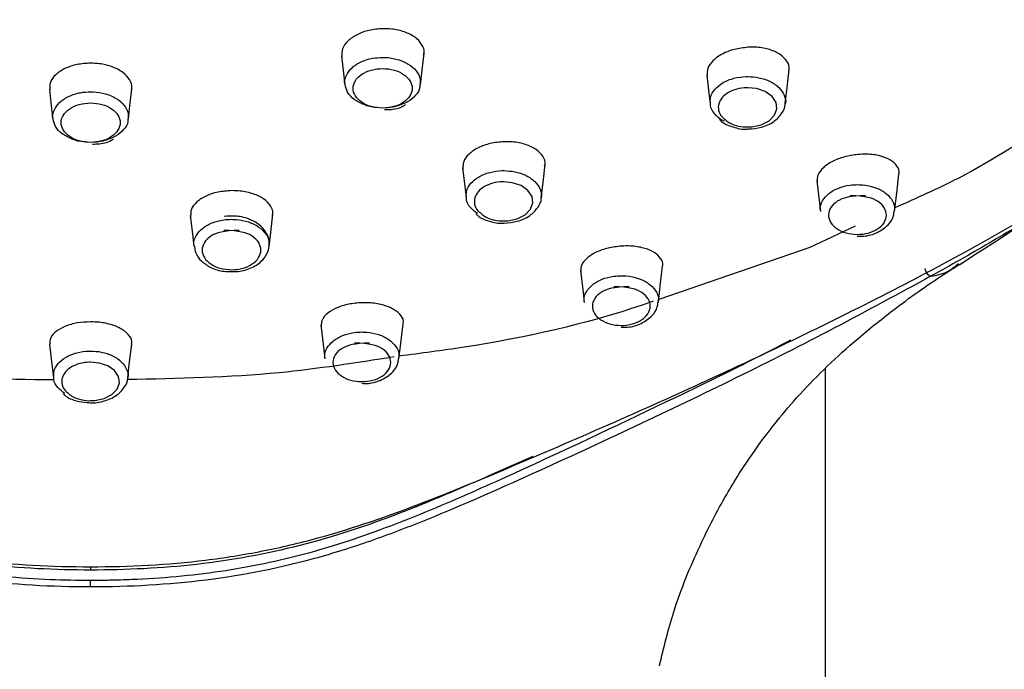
# Model space of a CAD drawing. Header units: inches. Extents: x 53216 to 117387, y -66787 to -22834.
# Tile 39 of 256: x 58261.35 to 58264.89, y -30491.56 to -30489.22. Entities that reach past the tile are written whole.
import ezdxf

# ---------------------------------------------------------------- set-up
doc = ezdxf.new("R2010")
doc.units = ezdxf.units.IN
doc.header["$MEASUREMENT"] = 0
doc.layers.get('0').update_dxf_attribs({"lineweight": 0})
doc.layers.add('p--łazienka NP', color=150, linetype='Continuous', lineweight=25)

# ---------------------------------------------------------------- blocks, each defined once
blk = doc.blocks.new('natrysk')
at = {"linetype": 'Continuous'}
for p, q in [((-2.8912, 52.9282), (-2.879, 52.8243)), ((-1.0419, 52.3143), (-1.2049, 52.2383)), ((-1.2049, 52.2383), (-1.7493, 52.0509)), ((-1.15, 51.8025), (-1.15, 41.5245)), ((-2.2024, 51.4849), (-2.3391, 51.4253))]:
    blk.add_line(p, q, dxfattribs=at)
at = {"linetype": 'Continuous', "flags": 128}
for points in [[(-2.6073, 52.8243), (-2.6012, 52.8764), (-2.5941, 52.9362)], [(-1.5764, 52.8585), (-1.5687, 52.7931), (-1.5643, 52.7556)], [(-1.2938, 52.7558), (-1.2869, 52.814), (-1.2792, 52.8794)], [(-3.9429, 52.8086), (-3.9359, 52.7486), (-3.9302, 52.7005)], [(-3.6586, 52.7004), (-3.6529, 52.7486), (-3.6458, 52.8086)], [(-1.4252, 52.6723), (-1.4142, 52.6726), (-1.3804, 52.6798), (-1.352, 52.6942), (-1.3324, 52.7139), (-1.3236, 52.7369), (-1.3267, 52.7605), (-1.3414, 52.7821), (-1.3659, 52.7992), (-1.3976, 52.81), (-1.4283, 52.8132), (-1.4283, 52.8132)], [(-2.1723, 52.417), (-2.1658, 52.4717), (-2.1581, 52.5374)], [(-2.4553, 52.5242), (-2.4475, 52.4585), (-2.4426, 52.4169)], [(-0.9003, 52.3679), (-0.8925, 52.4338), (-0.8845, 52.5023)], [(-2.3034, 52.3337), (-2.2923, 52.334), (-2.2586, 52.3412), (-2.2303, 52.3556), (-2.2107, 52.3754), (-2.202, 52.3983), (-2.2052, 52.4219), (-2.22, 52.4435), (-2.2446, 52.4606), (-2.2763, 52.4713), (-2.307, 52.4744), (-2.307, 52.4744)], [(-1.1803, 52.4774), (-1.171, 52.3981), (-1.1674, 52.3676)], [(-3.152, 52.2415), (-3.1461, 52.2922), (-3.1383, 52.3579)], [(-3.4355, 52.3534), (-3.4278, 52.2877), (-3.4223, 52.2416)], [(-2.0312, 52.1553), (-2.0218, 52.0756), (-2.0176, 52.0398)], [(-1.7506, 52.04), (-1.7435, 52.1003), (-1.7352, 52.1706)], [(-2.9657, 51.9589), (-2.9563, 51.8791), (-2.9514, 51.8372)], [(-2.6844, 51.8373), (-2.678, 51.8917), (-2.6695, 51.9634)], [(-3.9421, 51.89), (-3.9335, 51.8168), (-3.9278, 51.7687)], [(-3.6608, 51.7688), (-3.6551, 51.8168), (-3.6465, 51.8899)], [(-3.7897, 51.6866), (-3.7788, 51.6869), (-3.7456, 51.6942), (-3.7179, 51.7084), (-3.6989, 51.7278), (-3.6905, 51.7504), (-3.6939, 51.7735), (-3.7085, 51.7947), (-3.7329, 51.8114), (-3.7642, 51.8218), (-3.7943, 51.8248), (-3.7943, 51.8248)], [(-3.7943, 51.0883), (-3.7943, 51.0852), (-3.7943, 51.0825), (-3.7943, 51.0803), (-3.7943, 51.0784), (-3.7943, 51.0771), (-3.7943, 51.0763), (-3.7943, 51.0761), (-3.7943, 51.0763)], [(-3.7943, 51.0155), (-3.7943, 51.0183), (-3.7943, 51.0214), (-3.7943, 51.0246), (-3.7943, 51.0279), (-3.7943, 51.0312), (-3.7943, 51.0343), (-3.7943, 51.0373), (-3.7943, 51.0399)]]:
    blk.add_lwpolyline(points, dxfattribs=at)
at = {"linetype": 'Continuous'}
for points, knots in [([(-0.6674, 52.1755), (-0.5066, 52.2797), (-0.2051, 52.475), (0.2171, 52.7436), (0.5537, 52.9898), (0.8057, 53.2066), (0.9889, 53.3846), (1.1136, 53.5175), (1.2105, 53.6276), (1.3035, 53.739), (1.4092, 53.8741), (1.5153, 54.0212), (1.6045, 54.1559), (1.666, 54.2555), (1.7152, 54.3392), (1.7651, 54.4283), (1.8276, 54.5474), (1.91, 54.7193), (2.0061, 54.953), (2.1064, 55.2576), (2.149, 55.4798), (2.1721, 55.5999)], [0, 0, 0, 0, 0.121219, 0.22724, 0.317076, 0.390504, 0.447446, 0.487847, 0.512832, 0.540622, 0.577744, 0.620185, 0.654807, 0.680575, 0.695425, 0.717452, 0.746663, 0.783055, 0.842722, 0.915061, 1, 1, 1, 1]), ([(-2.7427, 53.0259), (-2.7594, 53.0246), (-2.7927, 53.0219), (-2.8371, 53.0055), (-2.8706, 52.982), (-2.8905, 52.9542), (-2.8903, 52.9352), (-2.8901, 52.9262)], [0, 0, 0, 0, 0.204162, 0.408753, 0.612812, 0.817709, 1, 1, 1, 1]), ([(-2.596, 52.933), (-2.5952, 52.9352), (-2.5913, 52.9475), (-2.6009, 52.97), (-2.6249, 52.9964), (-2.6635, 53.0158), (-2.705, 53.0253), (-2.7322, 53.0258), (-2.7427, 53.0259)], [0, 0, 0, 0, 0.046469, 0.252482, 0.458946, 0.665027, 0.870708, 1, 1, 1, 1]), ([(-1.428, 52.959), (-1.4446, 52.9571), (-1.4778, 52.9533), (-1.5222, 52.9357), (-1.5557, 52.9117), (-1.5756, 52.8839), (-1.5754, 52.8653), (-1.5754, 52.8565)], [0, 0, 0, 0, 0.2045738, 0.4094591, 0.6129148, 0.8168293, 1, 1, 1, 1]), ([(-1.2812, 52.8739), (-1.2806, 52.876), (-1.2767, 52.8878), (-1.2861, 52.9092), (-1.3097, 52.934), (-1.3482, 52.9518), (-1.3899, 52.9598), (-1.4174, 52.9592), (-1.428, 52.959)], [0, 0, 0, 0, 0.042643, 0.247743, 0.454526, 0.661747, 0.869062, 1, 1, 1, 1]), ([(-2.8783, 52.8245), (-2.8787, 52.8254), (-2.8825, 52.8363), (-2.8752, 52.8582), (-2.8558, 52.8861), (-2.8222, 52.9077), (-2.7827, 52.9205), (-2.7551, 52.922), (-2.7428, 52.9226)], [0, 0, 0, 0, 0.019373, 0.223729, 0.427413, 0.631625, 0.835798, 1, 1, 1, 1]), ([(-2.7428, 52.9226), (-2.7398, 52.9225), (-2.7215, 52.9223), (-2.6882, 52.9167), (-2.649, 52.8999), (-2.6209, 52.8752), (-2.6062, 52.8487), (-2.6082, 52.8314), (-2.609, 52.8244)], [0, 0, 0, 0, 0.040482, 0.24522, 0.449797, 0.65439, 0.859239, 1, 1, 1, 1]), ([(-3.7944, 52.9016), (-3.811, 52.9007), (-3.8443, 52.8987), (-3.8887, 52.8834), (-3.9222, 52.8609), (-3.9422, 52.8337), (-3.9419, 52.8148), (-3.9417, 52.8059)], [0, 0, 0, 0, 0.203973, 0.408423, 0.612839, 0.818389, 1, 1, 1, 1]), ([(-3.6476, 52.806), (-3.6469, 52.8083), (-3.643, 52.8204), (-3.6527, 52.8431), (-3.6767, 52.8698), (-3.7154, 52.8899), (-3.7568, 52.9002), (-3.7839, 52.9012), (-3.7944, 52.9016)], [0, 0, 0, 0, 0.047124, 0.253885, 0.460562, 0.666399, 0.871486, 1, 1, 1, 1]), ([(-2.7429, 52.8822), (-2.7569, 52.8823), (-2.7708, 52.8804), (-2.7965, 52.8734), (-2.8084, 52.8681), (-2.828, 52.855), (-2.836, 52.8471), (-2.8467, 52.83), (-2.8495, 52.8208), (-2.8496, 52.7928), (-2.8383, 52.7743), (-2.8088, 52.7545), (-2.797, 52.7492), (-2.7714, 52.7421), (-2.7574, 52.7402), (-2.7297, 52.7401), (-2.7156, 52.7419), (-2.6897, 52.7491), (-2.678, 52.7543), (-2.6582, 52.7674), (-2.6503, 52.7753), (-2.6396, 52.7924), (-2.6368, 52.8017), (-2.6367, 52.8203), (-2.6394, 52.8296), (-2.65, 52.8468), (-2.6578, 52.8547), (-2.6873, 52.8745), (-2.7148, 52.8822), (-2.7429, 52.8822)], [0, 0, 0, 0, 0.0625, 0.0625, 0.125, 0.125, 0.1875, 0.1875, 0.25, 0.25, 0.375, 0.375, 0.4375, 0.4375, 0.5, 0.5, 0.5625, 0.5625, 0.625, 0.625, 0.6875, 0.6875, 0.75, 0.75, 0.8125, 0.8125, 0.875, 0.875, 1, 1, 1, 1]), ([(-1.563, 52.7557), (-1.5635, 52.7637), (-1.5648, 52.7819), (-1.5486, 52.809), (-1.5193, 52.8329), (-1.4795, 52.8488), (-1.4472, 52.8534), (-1.43, 52.8535), (-1.4281, 52.8535)], [0, 0, 0, 0, 0.159454, 0.363186, 0.566806, 0.770168, 0.973766, 1, 1, 1, 1]), ([(-1.4281, 52.8535), (-1.4148, 52.8527), (-1.3862, 52.8509), (-1.3467, 52.8369), (-1.3142, 52.8146), (-1.2965, 52.7865), (-1.2901, 52.7653), (-1.294, 52.7553), (-1.2941, 52.7551)], [0, 0, 0, 0, 0.178443, 0.382949, 0.58738, 0.791689, 0.995882, 1, 1, 1, 1]), ([(-2.7647, 52.742), (-2.7654, 52.742), (-2.7814, 52.742), (-2.8112, 52.7515), (-2.8472, 52.7701), (-2.872, 52.796), (-2.8763, 52.8153), (-2.8783, 52.8245)], [0, 0, 0, 0, 0.012034, 0.265037, 0.51803, 0.771039, 1, 1, 1, 1]), ([(-2.609, 52.8244), (-2.6089, 52.8212), (-2.6085, 52.8078), (-2.6235, 52.7854), (-2.6522, 52.7611), (-2.6876, 52.748), (-2.7119, 52.7417), (-2.7218, 52.7418), (-2.7222, 52.7418)], [0, 0, 0, 0, 0.078896, 0.330862, 0.583077, 0.83567, 0.994123, 1, 1, 1, 1]), ([(-3.9296, 52.7006), (-3.9299, 52.7015), (-3.9337, 52.7123), (-3.9265, 52.7342), (-3.9072, 52.762), (-3.8737, 52.7838), (-3.8343, 52.7966), (-3.8067, 52.7981), (-3.7944, 52.7987)], [0, 0, 0, 0, 0.0178407, 0.2225651, 0.4265695, 0.6311017, 0.8355921, 1, 1, 1, 1]), ([(-3.7944, 52.7987), (-3.7914, 52.7987), (-3.7731, 52.7985), (-3.7399, 52.793), (-3.7006, 52.7762), (-3.6724, 52.7516), (-3.6575, 52.725), (-3.6594, 52.7077), (-3.6602, 52.7006)], [0, 0, 0, 0, 0.04059, 0.244302, 0.44912, 0.653395, 0.857949, 1, 1, 1, 1]), ([(-1.4283, 52.8132), (-1.4298, 52.8132), (-1.4432, 52.8131), (-1.4684, 52.8095), (-1.4994, 52.7971), (-1.5225, 52.7784), (-1.5351, 52.7557), (-1.5353, 52.7317), (-1.527, 52.712), (-1.5154, 52.7029), (-1.5116, 52.6999)], [0, 0, 0, 0, 0.019475, 0.170394, 0.321318, 0.472172, 0.623233, 0.773702, 0.92459, 1, 1, 1, 1]), ([(-3.7944, 52.7584), (-3.8084, 52.7584), (-3.8224, 52.7565), (-3.848, 52.7494), (-3.8598, 52.7441), (-3.8794, 52.7311), (-3.8873, 52.7231), (-3.898, 52.706), (-3.9007, 52.6967), (-3.9008, 52.6688), (-3.8893, 52.6503), (-3.8598, 52.6306), (-3.848, 52.6253), (-3.8223, 52.6182), (-3.8083, 52.6164), (-3.7806, 52.6163), (-3.7666, 52.6182), (-3.7407, 52.6253), (-3.729, 52.6306), (-3.7093, 52.6437), (-3.7014, 52.6516), (-3.6908, 52.6688), (-3.688, 52.6781), (-3.688, 52.6966), (-3.6908, 52.706), (-3.7014, 52.7231), (-3.7092, 52.731), (-3.7388, 52.7508), (-3.7663, 52.7584), (-3.7944, 52.7584)], [0, 0, 0, 0, 0.0625, 0.0625, 0.125, 0.125, 0.1875, 0.1875, 0.25, 0.25, 0.375, 0.375, 0.4375, 0.4375, 0.5, 0.5, 0.5625, 0.5625, 0.625, 0.625, 0.6875, 0.6875, 0.75, 0.75, 0.8125, 0.8125, 0.875, 0.875, 1, 1, 1, 1]), ([(-2.7363, 52.7344), (-2.7282, 52.7344), (-2.7025, 52.7344), (-2.675, 52.7421), (-2.6617, 52.7525), (-2.6607, 52.7533)], [0, 0, 0, 0, 0.2996794, 0.9471512, 1, 1, 1, 1]), ([(-1.5119, 52.6923), (-1.515, 52.6936), (-1.5311, 52.7001), (-1.5498, 52.72), (-1.5639, 52.7412), (-1.5631, 52.7535), (-1.563, 52.7557)], [0, 0, 0, 0, 0.096704, 0.504583, 0.91289, 1, 1, 1, 1]), ([(-1.4271, 52.6648), (-1.4112, 52.6659), (-1.3776, 52.6683), (-1.3343, 52.6888), (-1.3065, 52.7182), (-1.293, 52.7424), (-1.2942, 52.7544), (-1.2943, 52.7549)], [0, 0, 0, 0, 0.2480874, 0.5244995, 0.7700139, 0.9910226, 1, 1, 1, 1]), ([(-3.8156, 52.6181), (-3.8163, 52.6181), (-3.8323, 52.6181), (-3.8621, 52.6275), (-3.8982, 52.6461), (-3.9231, 52.672), (-3.9275, 52.6914), (-3.9296, 52.7006)], [0, 0, 0, 0, 0.011572, 0.264243, 0.516761, 0.769485, 1, 1, 1, 1]), ([(-3.6602, 52.7006), (-3.6601, 52.6974), (-3.6597, 52.6841), (-3.6746, 52.6618), (-3.7032, 52.6374), (-3.7385, 52.6243), (-3.7628, 52.618), (-3.7727, 52.618), (-3.7731, 52.618)], [0, 0, 0, 0, 0.0770911, 0.3294829, 0.5821181, 0.83507, 0.9936873, 1, 1, 1, 1]), ([(-1.53, 52.6987), (-1.5277, 52.6962), (-1.5156, 52.6835), (-1.4815, 52.6709), (-1.4469, 52.6621), (-1.4286, 52.6646), (-1.4271, 52.6648)], [0, 0, 0, 0, 0.101911, 0.519209, 0.960775, 1, 1, 1, 1]), ([(-1.5116, 52.6999), (-1.5081, 52.6967), (-1.4979, 52.6869), (-1.4714, 52.6767), (-1.4445, 52.6715), (-1.4289, 52.6722), (-1.4252, 52.6723)], [0, 0, 0, 0, 0.177663, 0.533486, 0.889301, 1, 1, 1, 1]), ([(-0.3149, 52.704), (-0.4288, 52.6286), (-0.6093, 52.5092), (-0.8208, 52.4155), (-0.8988, 52.381)], [0, 0, 0, 0, 0.6312101, 1, 1, 1, 1]), ([(-3.7873, 52.6106), (-3.7791, 52.6106), (-3.7534, 52.6106), (-3.7258, 52.6184), (-3.7125, 52.6289), (-3.7115, 52.6298)], [0, 0, 0, 0, 0.300423, 0.945816, 1, 1, 1, 1]), ([(-2.3068, 52.6188), (-2.3234, 52.6173), (-2.3565, 52.6143), (-2.4008, 52.598), (-2.4343, 52.5752), (-2.4543, 52.5484), (-2.4542, 52.5302), (-2.4542, 52.5215)], [0, 0, 0, 0, 0.203729, 0.407853, 0.611256, 0.815907, 1, 1, 1, 1]), ([(-2.16, 52.5325), (-2.1593, 52.5344), (-2.1555, 52.5459), (-2.1649, 52.5671), (-2.1885, 52.592), (-2.2272, 52.6101), (-2.2688, 52.6188), (-2.2962, 52.6188), (-2.3068, 52.6188)], [0, 0, 0, 0, 0.040908, 0.247654, 0.45559, 0.663144, 0.869922, 1, 1, 1, 1]), ([(0.0357, 52.6199), (-0.0908, 52.5381), (-0.2213, 52.4564), (-0.423, 52.3343), (-0.491, 52.2938), (-0.6291, 52.2133), (-0.6992, 52.1734), (-0.7704, 52.1341)], [0, 0, 0, 0, 0.5, 0.5, 0.75, 0.75, 1, 1, 1, 1]), ([(-1.0321, 52.5729), (-1.0485, 52.5706), (-1.0814, 52.566), (-1.1255, 52.5484), (-1.1588, 52.5255), (-1.1789, 52.4993), (-1.1792, 52.4823), (-1.1793, 52.4741)], [0, 0, 0, 0, 0.204199, 0.407972, 0.609538, 0.811687, 1, 1, 1, 1]), ([(-0.8854, 52.5025), (-0.8849, 52.5037), (-0.8812, 52.5138), (-0.89, 52.532), (-0.9126, 52.5538), (-0.9511, 52.5689), (-0.9932, 52.575), (-1.0212, 52.5735), (-1.0321, 52.5729)], [0, 0, 0, 0, 0.027513, 0.233149, 0.443152, 0.655053, 0.866341, 1, 1, 1, 1]), ([(-0.8172, 52.1302), (-0.676, 52.2039), (-0.5391, 52.2806), (-0.2732, 52.436), (-0.1445, 52.515), (-0.0196, 52.5954)], [0, 0, 0, 0, 0.5, 0.5, 1, 1, 1, 1]), ([(-2.4413, 52.417), (-2.4419, 52.4249), (-2.4432, 52.443), (-2.4271, 52.47), (-2.398, 52.494), (-2.3582, 52.51), (-2.3259, 52.5146), (-2.3088, 52.5147), (-2.3068, 52.5147)], [0, 0, 0, 0, 0.158291, 0.362322, 0.566187, 0.769871, 0.973767, 1, 1, 1, 1]), ([(-2.3068, 52.5147), (-2.2935, 52.5139), (-2.265, 52.5122), (-2.2254, 52.4983), (-2.1928, 52.4761), (-2.175, 52.448), (-2.1686, 52.427), (-2.1723, 52.4171), (-2.1723, 52.417)], [0, 0, 0, 0, 0.17908, 0.38429, 0.589414, 0.794473, 0.999226, 1, 1, 1, 1]), ([(-2.307, 52.4744), (-2.3085, 52.4744), (-2.3218, 52.4743), (-2.3471, 52.4707), (-2.378, 52.4582), (-2.4009, 52.4395), (-2.4135, 52.4168), (-2.4136, 52.3929), (-2.4053, 52.3732), (-2.3936, 52.3641), (-2.3898, 52.3611)], [0, 0, 0, 0, 0.019447, 0.170395, 0.321348, 0.47213, 0.623172, 0.773643, 0.924567, 1, 1, 1, 1]), ([(-1.1658, 52.3679), (-1.1666, 52.3708), (-1.1701, 52.3836), (-1.161, 52.4068), (-1.1389, 52.4332), (-1.1038, 52.453), (-1.0663, 52.4631), (-1.0417, 52.464), (-1.0322, 52.4643)], [0, 0, 0, 0, 0.059869, 0.2625, 0.465341, 0.668178, 0.871753, 1, 1, 1, 1]), ([(-1.0322, 52.4643), (-1.0266, 52.4641), (-1.006, 52.4635), (-0.9714, 52.456), (-0.9345, 52.4377), (-0.9097, 52.4123), (-0.8983, 52.3876), (-0.9012, 52.3728), (-0.9022, 52.3679)], [0, 0, 0, 0, 0.076705, 0.282663, 0.488519, 0.693796, 0.898827, 1, 1, 1, 1]), ([(-3.287, 52.4427), (-3.3035, 52.4416), (-3.3366, 52.4393), (-3.3809, 52.4243), (-3.4144, 52.4026), (-3.4345, 52.3766), (-3.4343, 52.3585), (-3.4343, 52.35)], [0, 0, 0, 0, 0.203242, 0.406983, 0.610772, 0.816372, 1, 1, 1, 1]), ([(-3.1401, 52.3539), (-3.1395, 52.3558), (-3.1356, 52.3671), (-3.1452, 52.3884), (-3.169, 52.4136), (-3.2078, 52.4324), (-3.2493, 52.4418), (-3.2765, 52.4425), (-3.287, 52.4427)], [0, 0, 0, 0, 0.041435, 0.249522, 0.457943, 0.665213, 0.871074, 1, 1, 1, 1]), ([(-2.4022, 52.3601), (-2.4111, 52.3669), (-2.4298, 52.3813), (-2.4422, 52.4024), (-2.4415, 52.4147), (-2.4413, 52.417)], [0, 0, 0, 0, 0.420732, 0.895454, 1, 1, 1, 1]), ([(-2.3052, 52.3261), (-2.2893, 52.3273), (-2.2557, 52.3297), (-2.2125, 52.3503), (-2.1848, 52.3797), (-2.1713, 52.4039), (-2.1726, 52.4159), (-2.1727, 52.4163)], [0, 0, 0, 0, 0.248278, 0.525004, 0.770426, 0.991337, 1, 1, 1, 1]), ([(-1.005, 52.4238), (-1.06, 52.4242), (-1.087, 52.4168), (-1.1162, 52.3979), (-1.124, 52.3902), (-1.1348, 52.3735), (-1.1377, 52.3645), (-1.1381, 52.3462), (-1.1356, 52.3371), (-1.1255, 52.3202), (-1.1179, 52.3125), (-1.099, 52.2995), (-1.0874, 52.2942), (-1.0625, 52.2871), (-1.0489, 52.2852), (-1.0217, 52.285), (-1.0079, 52.2867), (-0.9826, 52.2935), (-0.971, 52.2986), (-0.9515, 52.3112), (-0.9436, 52.3189), (-0.9329, 52.3355), (-0.93, 52.3446), (-0.9296, 52.3628), (-0.9321, 52.3719), (-0.9422, 52.3888), (-0.9497, 52.3965), (-0.9784, 52.4162), (-1.005, 52.4238), (-1.06, 52.4242)], [0, 0, 0, 0, 0.125, 0.125, 0.1875, 0.1875, 0.25, 0.25, 0.3125, 0.3125, 0.375, 0.375, 0.4375, 0.4375, 0.5, 0.5, 0.5625, 0.5625, 0.625, 0.625, 0.6875, 0.6875, 0.75, 0.75, 0.8125, 0.8125, 0.875, 0.875, 1, 1, 1, 1]), ([(-2.4082, 52.3598), (-2.4058, 52.3573), (-2.3937, 52.3447), (-2.3597, 52.3322), (-2.325, 52.3234), (-2.3067, 52.3259), (-2.3052, 52.3261)], [0, 0, 0, 0, 0.101327, 0.518879, 0.960555, 1, 1, 1, 1]), ([(-2.3898, 52.3611), (-2.3864, 52.3578), (-2.3761, 52.3481), (-2.3495, 52.338), (-2.3226, 52.3328), (-2.3071, 52.3335), (-2.3034, 52.3337)], [0, 0, 0, 0, 0.177603, 0.533485, 0.889344, 1, 1, 1, 1]), ([(-1.0344, 52.2792), (-1.0266, 52.2788), (-1.0015, 52.2775), (-0.9604, 52.2908), (-0.9237, 52.3162), (-0.9036, 52.3446), (-0.9025, 52.3623), (-0.9022, 52.3679)], [0, 0, 0, 0, 0.121313, 0.390386, 0.668183, 0.895238, 1, 1, 1, 1]), ([(-3.4207, 52.2413), (-3.4216, 52.2442), (-3.4252, 52.2571), (-3.4163, 52.2805), (-3.3942, 52.3074), (-3.3589, 52.3276), (-3.3212, 52.3379), (-3.2965, 52.339), (-3.287, 52.3394)], [0, 0, 0, 0, 0.058676, 0.262137, 0.465618, 0.668887, 0.872664, 1, 1, 1, 1]), ([(-3.2869, 52.152), (-3.279, 52.1516), (-3.2535, 52.1504), (-3.212, 52.164), (-3.1743, 52.1899), (-3.1535, 52.224), (-3.1493, 52.2598), (-3.1612, 52.2937), (-3.1874, 52.3224), (-3.2263, 52.3433), (-3.2713, 52.3529), (-3.3008, 52.3505), (-3.3133, 52.3495)], [0, 0, 0, 0, 0.054539, 0.174476, 0.297951, 0.398789, 0.492385, 0.589732, 0.688049, 0.79707, 0.913972, 1, 1, 1, 1]), ([(-3.287, 52.3394), (-3.2812, 52.3392), (-3.2603, 52.3386), (-3.2251, 52.3312), (-3.1876, 52.3129), (-3.1621, 52.2873), (-3.1501, 52.2622), (-3.153, 52.2469), (-3.1539, 52.2418)], [0, 0, 0, 0, 0.077509, 0.281619, 0.486521, 0.6912, 0.895657, 1, 1, 1, 1]), ([(-3.2591, 52.299), (-3.3149, 52.299), (-3.3423, 52.2914), (-3.3716, 52.2719), (-3.3795, 52.2641), (-3.3901, 52.247), (-3.3929, 52.2378), (-3.3929, 52.2192), (-3.3902, 52.2101), (-3.3796, 52.193), (-3.3718, 52.1851), (-3.3523, 52.1721), (-3.3405, 52.1668), (-3.3151, 52.1598), (-3.3012, 52.1579), (-3.2736, 52.1579), (-3.2596, 52.1597), (-3.234, 52.1668), (-3.2223, 52.172), (-3.2028, 52.185), (-3.1949, 52.1929), (-3.1843, 52.2099), (-3.1815, 52.2191), (-3.1815, 52.2375), (-3.1842, 52.2468), (-3.1947, 52.2639), (-3.2025, 52.2717), (-3.232, 52.2914), (-3.2591, 52.299), (-3.3149, 52.299)], [0, 0, 0, 0, 0.125, 0.125, 0.1875, 0.1875, 0.25, 0.25, 0.3125, 0.3125, 0.375, 0.375, 0.4375, 0.4375, 0.5, 0.5, 0.5625, 0.5625, 0.625, 0.625, 0.6875, 0.6875, 0.75, 0.75, 0.8125, 0.8125, 0.875, 0.875, 1, 1, 1, 1]), ([(-3.4203, 52.2414), (-3.4195, 52.2338), (-3.4174, 52.2145), (-3.3962, 52.1875), (-3.3618, 52.1641), (-3.3225, 52.1509), (-3.2963, 52.1517), (-3.2869, 52.152)], [0, 0, 0, 0, 0.141917, 0.359435, 0.596697, 0.856084, 1, 1, 1, 1]), ([(-1.8829, 52.243), (-1.8993, 52.2412), (-1.932, 52.2375), (-1.9759, 52.2217), (-2.0092, 52.2004), (-2.0296, 52.1756), (-2.03, 52.159), (-2.0301, 52.151)], [0, 0, 0, 0, 0.202443, 0.40466, 0.605978, 0.809375, 1, 1, 1, 1]), ([(-1.736, 52.1707), (-1.7356, 52.1717), (-1.7319, 52.1814), (-1.7407, 52.1995), (-1.7636, 52.2215), (-1.8023, 52.2371), (-1.8444, 52.244), (-1.8722, 52.2433), (-1.8829, 52.243)], [0, 0, 0, 0, 0.024618, 0.233775, 0.446228, 0.658439, 0.868202, 1, 1, 1, 1]), ([(-1.747, 50.7311), (-1.731, 50.7968), (-1.6942, 50.9477), (-1.6091, 51.1527), (-1.5136, 51.3388), (-1.4197, 51.4869), (-1.3306, 51.6066), (-1.2413, 51.711), (-1.1442, 51.8107), (-1.0288, 51.9149), (-0.8782, 52.0352), (-0.7509, 52.1249), (-0.6718, 52.1731), (-0.6515, 52.1854)], [0, 0, 0, 0, 0.109179, 0.250631, 0.367628, 0.462917, 0.543969, 0.614914, 0.688386, 0.762435, 0.845301, 0.960427, 1, 1, 1, 1]), ([(-0.7703, 52.1341), (-0.7473, 52.1387), (-0.7098, 52.1461), (-0.6812, 52.171), (-0.6702, 52.1805)], [0, 0, 0, 0, 0.615831, 1, 1, 1, 1]), ([(-0.7704, 52.1345), (-0.7735, 52.1342), (-0.7783, 52.1379), (-0.7866, 52.1495), (-0.7899, 52.1571), (-0.7905, 52.1626)], [0, 0, 0, 0, 0.5, 0.5, 1, 1, 1, 1]), ([(-3.7943, 51.0155), (-3.9345, 51.0155), (-4.0733, 51.0231), (-4.3473, 51.0573), (-4.4823, 51.0845), (-4.6818, 51.1406), (-4.7479, 51.1619), (-4.8787, 51.208), (-4.9431, 51.2328), (-5.1343, 51.3103), (-5.2593, 51.3658), (-5.5075, 51.4783), (-5.6308, 51.5354), (-5.8756, 51.6506), (-5.997, 51.7087), (-6.237, 51.8268), (-6.3556, 51.8868), (-6.5895, 52.0093), (-6.7047, 52.0716), (-6.8183, 52.1342)], [0, 0, 0, 0, 0.125, 0.125, 0.25, 0.25, 0.3125, 0.3125, 0.375, 0.375, 0.5, 0.5, 0.625, 0.625, 0.75, 0.75, 0.875, 0.875, 1, 1, 1, 1]), ([(-6.7692, 52.129), (-6.6578, 52.0709), (-6.5448, 52.0134), (-6.3158, 51.9007), (-6.1998, 51.8454), (-5.9649, 51.7364), (-5.8459, 51.6827), (-5.6057, 51.5765), (-5.4845, 51.5239), (-5.241, 51.42), (-5.1187, 51.3684), (-4.8698, 51.2723), (-4.7433, 51.2278), (-4.5473, 51.1739), (-4.4808, 51.1582), (-4.3456, 51.1315), (-4.277, 51.1206), (-4.0713, 51.0955), (-3.9331, 51.0882), (-3.7943, 51.0883)], [0, 0, 0, 0, 0.125, 0.125, 0.25, 0.25, 0.375, 0.375, 0.5, 0.5, 0.625, 0.625, 0.75, 0.75, 0.8125, 0.8125, 0.875, 0.875, 1, 1, 1, 1]), ([(-0.7704, 52.1344), (-0.884, 52.0718), (-0.9991, 52.0096), (-1.2329, 51.887), (-1.3516, 51.827), (-1.5915, 51.7089), (-1.7129, 51.6507), (-1.9576, 51.5355), (-2.0809, 51.4784), (-2.3291, 51.366), (-2.4541, 51.3104), (-2.6452, 51.2329), (-2.7096, 51.2082), (-2.8404, 51.162), (-2.9066, 51.1407), (-3.1061, 51.0846), (-3.2412, 51.0574), (-3.5152, 51.0231), (-3.654, 51.0155), (-3.7943, 51.0155)], [0, 0, 0, 0, 0.125, 0.125, 0.25, 0.25, 0.375, 0.375, 0.5, 0.5, 0.625, 0.625, 0.6875, 0.6875, 0.75, 0.75, 0.875, 0.875, 1, 1, 1, 1]), ([(-3.7943, 51.0883), (-3.6555, 51.0883), (-3.5174, 51.0954), (-3.3118, 51.1206), (-3.2433, 51.1316), (-3.1081, 51.1582), (-3.0417, 51.1739), (-2.8457, 51.2276), (-2.7193, 51.2722), (-2.4706, 51.3683), (-2.3483, 51.4198), (-1.9832, 51.5756), (-1.7421, 51.6816), (-1.3891, 51.8454), (-1.2728, 51.9008), (-1.0437, 52.0137), (-0.9307, 52.0711), (-0.8194, 52.1292)], [0, 0, 0, 0, 0.125, 0.125, 0.1875, 0.1875, 0.25, 0.25, 0.375, 0.375, 0.5, 0.5, 0.75, 0.75, 0.875, 0.875, 1, 1, 1, 1]), ([(-2.0161, 52.04), (-2.0169, 52.0429), (-2.0204, 52.0556), (-2.0114, 52.0787), (-1.9894, 52.1051), (-1.9544, 52.1249), (-1.917, 52.1351), (-1.8924, 52.136), (-1.883, 52.1364)], [0, 0, 0, 0, 0.058629, 0.26155, 0.464598, 0.667786, 0.871761, 1, 1, 1, 1]), ([(-1.883, 52.1364), (-1.8773, 52.1362), (-1.8567, 52.1356), (-1.8221, 52.1281), (-1.7851, 52.1099), (-1.7602, 52.0846), (-1.7486, 52.0599), (-1.7515, 52.0451), (-1.7525, 52.0402)], [0, 0, 0, 0, 0.077087, 0.28272, 0.488675, 0.694334, 0.899351, 1, 1, 1, 1]), ([(-0.8195, 52.129), (-0.8195, 52.129), (-0.8195, 52.129), (-0.8195, 52.129), (-0.8187, 52.1294), (-0.818, 52.1298), (-0.8172, 52.1302)], [-0.00000006, -0.00000006, -0.00000006, -0.00000006, 0, 0, 0, 0.00002898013, 0.00002898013, 0.00002898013, 0.00002898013]), ([(-1.8557, 52.0959), (-1.9106, 52.0962), (-1.9376, 52.0888), (-1.9667, 52.0698), (-1.9745, 52.0621), (-1.9852, 52.0454), (-1.988, 52.0364), (-1.9883, 52.018), (-1.9857, 52.009), (-1.9755, 51.9922), (-1.9679, 51.9844), (-1.9488, 51.9715), (-1.9373, 51.9663), (-1.9123, 51.9593), (-1.8987, 51.9574), (-1.8716, 51.9572), (-1.8577, 51.959), (-1.8325, 51.9658), (-1.8209, 51.9709), (-1.8016, 51.9836), (-1.7937, 51.9913), (-1.7831, 52.0079), (-1.7802, 52.017), (-1.7799, 52.0352), (-1.7825, 52.0443), (-1.7927, 52.0612), (-1.8002, 52.0688), (-1.8291, 52.0884), (-1.8557, 52.0959), (-1.9106, 52.0962)], [0, 0, 0, 0, 0.125, 0.125, 0.1875, 0.1875, 0.25, 0.25, 0.3125, 0.3125, 0.375, 0.375, 0.4375, 0.4375, 0.5, 0.5, 0.5625, 0.5625, 0.625, 0.625, 0.6875, 0.6875, 0.75, 0.75, 0.8125, 0.8125, 0.875, 0.875, 1, 1, 1, 1]), ([(-2.8172, 52.0391), (-2.8336, 52.0378), (-2.8663, 52.0352), (-2.91, 52.021), (-2.9434, 52.0011), (-2.9639, 51.9774), (-2.9642, 51.9612), (-2.9644, 51.9534)], [0, 0, 0, 0, 0.201322, 0.402529, 0.604359, 0.80947, 1, 1, 1, 1]), ([(-2.6704, 51.9636), (-2.67, 51.9646), (-2.6661, 51.974), (-2.6752, 51.9923), (-2.6986, 52.0147), (-2.7375, 52.0312), (-2.7793, 52.0391), (-2.8067, 52.0391), (-2.8172, 52.0391)], [0, 0, 0, 0, 0.025461, 0.237629, 0.451246, 0.662828, 0.870525, 1, 1, 1, 1]), ([(-1.7687, 52.0442), (-1.7822, 52.0395), (-1.9967, 51.9651), (-2.3052, 51.8959), (-2.6054, 51.8568), (-2.6833, 51.8467)], [0, 0, 0, 0, 0.047178, 0.752876, 1, 1, 1, 1]), ([(-1.8845, 51.9514), (-1.8767, 51.951), (-1.8516, 51.9497), (-1.8104, 51.963), (-1.7738, 51.9885), (-1.7538, 52.0169), (-1.7528, 52.0345), (-1.7524, 52.04)], [0, 0, 0, 0, 0.121769, 0.391472, 0.669972, 0.896695, 1, 1, 1, 1]), ([(-3.7943, 51.9702), (-3.8107, 51.9693), (-3.8434, 51.9677), (-3.8871, 51.955), (-3.9205, 51.9362), (-3.941, 51.9135), (-3.9412, 51.8976), (-3.9413, 51.89)], [0, 0, 0, 0, 0.200912, 0.401884, 0.604876, 0.811982, 1, 1, 1, 1]), ([(-3.6475, 51.8901), (-3.6471, 51.8913), (-3.6432, 51.9008), (-3.6526, 51.9195), (-3.6764, 51.9426), (-3.7155, 51.9601), (-3.757, 51.969), (-3.784, 51.9698), (-3.7943, 51.9702)], [0, 0, 0, 0, 0.029738, 0.243888, 0.457204, 0.667326, 0.87286, 1, 1, 1, 1]), ([(-2.9499, 51.8374), (-2.9506, 51.8402), (-2.9542, 51.8528), (-2.9452, 51.8758), (-2.9234, 51.9022), (-2.8886, 51.9221), (-2.8512, 51.9323), (-2.8267, 51.9333), (-2.8173, 51.9337)], [0, 0, 0, 0, 0.056988, 0.260337, 0.463669, 0.667255, 0.871634, 1, 1, 1, 1]), ([(-2.8173, 51.9337), (-2.8117, 51.9335), (-2.791, 51.9329), (-2.7563, 51.9256), (-2.7192, 51.9075), (-2.6941, 51.8822), (-2.6824, 51.8574), (-2.6853, 51.8423), (-2.6863, 51.8373)], [0, 0, 0, 0, 0.076788, 0.282106, 0.486762, 0.691877, 0.896147, 1, 1, 1, 1]), ([(-3.6861, 51.0415), (-3.6728, 51.0419), (-3.6062, 51.0441), (-3.433, 51.0555), (-3.2214, 51.0861), (-2.9629, 51.148), (-2.7121, 51.2324), (-2.4228, 51.3548), (-2.0451, 51.5275), (-1.674, 51.7043), (-1.387, 51.8457), (-1.2857, 51.8987), (-1.2733, 51.9052)], [0, 0, 0, 0, 0.015114, 0.075591, 0.196728, 0.257217, 0.378345, 0.499337, 0.62027, 0.862184, 0.983112, 1, 1, 1, 1]), ([(-2.7899, 51.8933), (-2.8448, 51.8934), (-2.8718, 51.886), (-2.9007, 51.8669), (-2.9085, 51.8592), (-2.9191, 51.8424), (-2.9219, 51.8334), (-2.922, 51.8151), (-2.9193, 51.8061), (-2.909, 51.7893), (-2.9013, 51.7816), (-2.8822, 51.7687), (-2.8706, 51.7635), (-2.8456, 51.7566), (-2.832, 51.7548), (-2.8048, 51.7547), (-2.791, 51.7565), (-2.7659, 51.7634), (-2.7543, 51.7685), (-2.735, 51.7812), (-2.7272, 51.7889), (-2.7167, 51.8056), (-2.7139, 51.8147), (-2.7138, 51.8328), (-2.7164, 51.8419), (-2.7267, 51.8587), (-2.7343, 51.8664), (-2.7633, 51.8858), (-2.7899, 51.8933), (-2.8448, 51.8934)], [0, 0, 0, 0, 0.125, 0.125, 0.1875, 0.1875, 0.25, 0.25, 0.3125, 0.3125, 0.375, 0.375, 0.4375, 0.4375, 0.5, 0.5, 0.5625, 0.5625, 0.625, 0.625, 0.6875, 0.6875, 0.75, 0.75, 0.8125, 0.8125, 0.875, 0.875, 1, 1, 1, 1]), ([(-3.9265, 51.7688), (-3.9271, 51.7764), (-3.9284, 51.7942), (-3.9128, 51.8206), (-3.8843, 51.8443), (-3.8452, 51.8602), (-3.8133, 51.8649), (-3.7963, 51.8651), (-3.7943, 51.8651)], [0, 0, 0, 0, 0.155751, 0.359718, 0.563906, 0.767887, 0.972682, 1, 1, 1, 1]), ([(-3.7943, 51.8651), (-3.7812, 51.8644), (-3.7531, 51.8627), (-3.7139, 51.8492), (-3.6815, 51.8273), (-3.6637, 51.7997), (-3.6572, 51.7788), (-3.6609, 51.769), (-3.6609, 51.7688)], [0, 0, 0, 0, 0.17803, 0.382924, 0.587859, 0.792674, 0.996621, 1, 1, 1, 1]), ([(-3.7943, 51.8248), (-3.7959, 51.8247), (-3.8091, 51.8246), (-3.8339, 51.821), (-3.8642, 51.8086), (-3.8866, 51.7902), (-3.8987, 51.7679), (-3.8987, 51.7445), (-3.8904, 51.7251), (-3.8789, 51.7163), (-3.8751, 51.7133)], [0, 0, 0, 0, 0.020167, 0.171394, 0.322634, 0.472988, 0.623567, 0.773731, 0.924323, 1, 1, 1, 1]), ([(-2.7022, 51.844), (-2.8396, 51.8222), (-3.1551, 51.7721), (-3.4796, 51.7657), (-3.6629, 51.762)], [0, 0, 0, 0, 0.435203, 1, 1, 1, 1]), ([(-2.818, 51.7488), (-2.8102, 51.7484), (-2.785, 51.7472), (-2.7438, 51.7605), (-2.7073, 51.7861), (-2.6875, 51.8144), (-2.6865, 51.8319), (-2.6862, 51.8373)], [0, 0, 0, 0, 0.122442, 0.392976, 0.672068, 0.898526, 1, 1, 1, 1]), ([(-4.647, 51.8109), (-4.5891, 51.8022), (-4.3528, 51.7669), (-4.1099, 51.7641), (-3.9266, 51.762)], [0, 0, 0, 0, 0.2454504, 1, 1, 1, 1]), ([(-3.8875, 51.7124), (-3.8963, 51.7191), (-3.9149, 51.7332), (-3.9273, 51.7541), (-3.9266, 51.7664), (-3.9265, 51.7688)], [0, 0, 0, 0, 0.419477, 0.890024, 1, 1, 1, 1]), ([(-3.8063, 51.68), (-3.8029, 51.6794), (-3.7827, 51.676), (-3.7438, 51.6837), (-3.7001, 51.7029), (-3.6728, 51.7325), (-3.6598, 51.7562), (-3.6611, 51.768), (-3.6611, 51.7684)], [0, 0, 0, 0, 0.051528, 0.305027, 0.562549, 0.788795, 0.992441, 1, 1, 1, 1]), ([(-3.8934, 51.712), (-3.8911, 51.7096), (-3.8791, 51.6972), (-3.8486, 51.6844), (-3.8196, 51.6814), (-3.8063, 51.68)], [0, 0, 0, 0, 0.116199, 0.596047, 1, 1, 1, 1]), ([(-3.8751, 51.7133), (-3.8717, 51.7101), (-3.8615, 51.7005), (-3.8352, 51.6907), (-3.8086, 51.6857), (-3.7933, 51.6864), (-3.7897, 51.6866)], [0, 0, 0, 0, 0.177597, 0.533478, 0.889293, 1, 1, 1, 1]), ([(-3.7943, 51.0763), (-3.8582, 51.0763), (-3.9221, 51.0779), (-4.0497, 51.0846), (-4.1135, 51.0897), (-4.303, 51.1112), (-4.427, 51.1337), (-4.6698, 51.1958), (-4.7886, 51.2357), (-5.023, 51.3254), (-5.1376, 51.3748), (-5.2509, 51.4258)], [0, 0, 0, 0, 0.125, 0.125, 0.25, 0.25, 0.5, 0.5, 0.75, 0.75, 1, 1, 1, 1]), ([(-2.3391, 51.4253), (-2.3958, 51.3998), (-2.4528, 51.3747), (-2.5678, 51.326), (-2.6259, 51.3024), (-2.8012, 51.2352), (-2.9197, 51.1956), (-3.1621, 51.1338), (-3.2858, 51.1112), (-3.4749, 51.0897), (-3.5386, 51.0846), (-3.6663, 51.0779), (-3.7303, 51.0763), (-3.7943, 51.0763)], [0, 0, 0, 0, 0.125, 0.125, 0.25, 0.25, 0.5, 0.5, 0.75, 0.75, 0.875, 0.875, 1, 1, 1, 1]), ([(-3.7943, 51.0399), (-3.7761, 51.04), (-3.7401, 51.0401), (-3.704, 51.041), (-3.6861, 51.0415)], [0, 0, 0, 0, 0.503522, 1, 1, 1, 1])]:
    blk.add_open_spline(points, degree=3, knots=knots, dxfattribs=at)
for points in [[(-4.2699, 51.0734), (-4.1603, 51.057), (-4.0495, 51.0472), (-3.9385, 51.0427)], [(-3.9385, 51.0427), (-3.8904, 51.0408), (-3.8423, 51.0399), (-3.7943, 51.0399)]]:
    blk.add_open_spline(points, degree=3, dxfattribs=at)

msp = doc.modelspace()

# ---------------------------------------------------------------- block references
at = {"layer": 'p--łazienka NP', "linetype": 'Continuous', "lineweight": 30, "ltscale": 35}
msp.add_blockref('natrysk', (58265.3996, -30542.28), dxfattribs=at)

doc.saveas('drawing.dxf')
